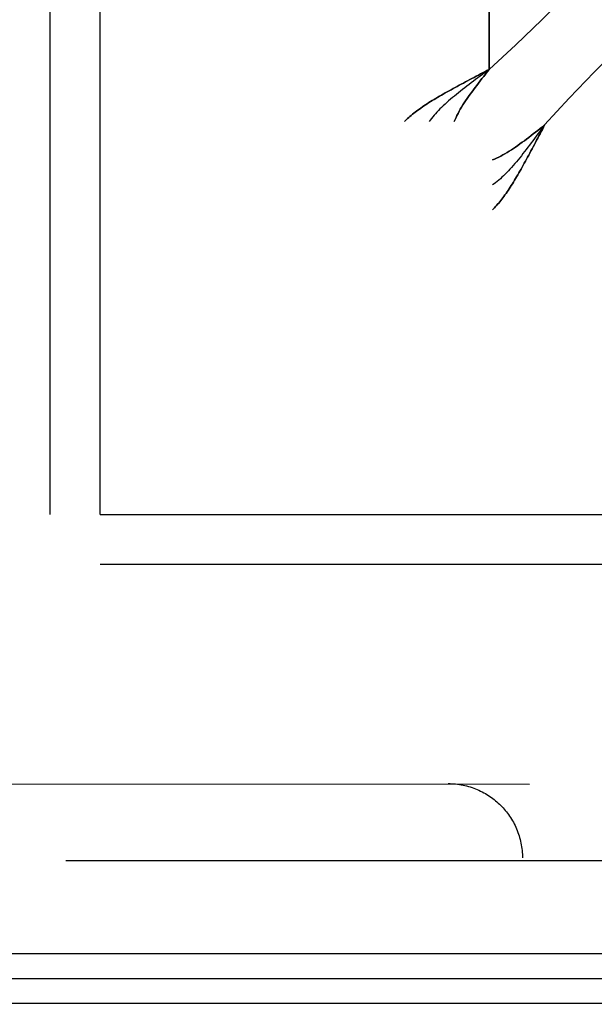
# Model space of a CAD drawing. Header units: millimetres. Extents: x -630 to 192, y -7 to 1615.
# Tile 39 of 249: x -530 to -515, y 82 to 108. Entities that reach past the tile are written whole.
import ezdxf

# ---------------------------------------------------------------- set-up
doc = ezdxf.new("R2010")
doc.units = ezdxf.units.MM
doc.header["$MEASUREMENT"] = 0
doc.layers.add('OVIDIO 160x80x72h', color=7, linetype='Continuous')

msp = doc.modelspace()

# ---------------------------------------------------------------- linework, layer by layer
at = {"layer": 'OVIDIO 160x80x72h'}
for points in [[(-529.352, 94.872), (-529.352, 803.771)], [(-528.01, 94.872), (-528.01, 803.771)], [(-517.535, 803.771), (-517.535, 106.843)], [(-517.535, 106.843), (-517.535, 803.771)], [(-517.535, 803.771), (-517.535, 106.843)], [(-517.535, 106.843), (-517.535, 803.771)], [(-516.117, 108.18), (-502.17, 122.127)], [(-502.17, 122.127), (-516.117, 108.18)], [(-502.17, 122.127), (-516.117, 108.18)], [(-516.117, 108.18), (-502.17, 122.127)], [(-514.703, 106.766), (-500.756, 120.713)], [(-500.756, 120.713), (-514.703, 106.766)], [(-500.756, 120.713), (-514.703, 106.766)], [(-514.703, 106.766), (-500.756, 120.713)], [(-517.535, 106.843), (-516.816, 107.501), (-516.117, 108.18)], [(-516.117, 108.18), (-516.816, 107.501), (-517.535, 106.843)], [(-516.117, 108.18), (-516.816, 107.501), (-517.535, 106.843)], [(-517.535, 106.843), (-516.816, 107.501), (-516.117, 108.18)], [(-516.117, 108.18), (-516.816, 107.501), (-517.535, 106.843)], [(-516.04, 105.347), (-515.382, 106.066), (-514.703, 106.766)], [(-514.703, 106.766), (-515.382, 106.066), (-516.04, 105.347)], [(-516.04, 105.347), (-515.382, 106.066), (-514.703, 106.766)], [(-514.703, 106.766), (-515.382, 106.066), (-516.04, 105.347)], [(-514.703, 106.766), (-515.382, 106.066), (-516.04, 105.347)], [(-528.01, 94.872), (-219.111, 94.872)], [(-528.01, 93.531), (-219.111, 93.531)], [(-528.938, 85.56), (-465.689, 85.56)], [(-535.675, 83.056), (-514.438, 83.056)], [(-535.675, 82.385), (-514.438, 82.385)], [(-514.438, 81.714), (-535.675, 81.714)]]:
    msp.add_lwpolyline(points, dxfattribs=at)
at = {"layer": 'OVIDIO 160x80x72h', "extrusion": (1, 0, 0)}
for points in [[(803.771, 718.457), (105.438, 718.457)], [(105.438, 718.457), (803.771, 718.457)], [(105.438, 717.786), (803.771, 717.786)], [(803.771, 717.786), (105.438, 717.786)], [(108.18, 718.366), (108.18, 719.866)], [(108.18, 719.866), (108.18, 718.366)], [(107.476, 719.697), (107.476, 718.197)], [(106.843, 718.366), (106.843, 719.866)], [(106.843, 719.866), (106.843, 718.366)], [(106.766, 719.866), (106.766, 718.366)], [(106.766, 718.366), (106.766, 719.866)], [(106.041, 718.197), (106.041, 719.697)], [(105.347, 719.866), (105.347, 718.366)], [(105.347, 718.366), (105.347, 719.866)], [(103.067, 718.457), (104.408, 717.786)], [(104.408, 717.786), (103.067, 718.457)], [(102.199, 709.651), (100.867, 710.317)], [(94.041, 700.406), (95.383, 699.735)], [(86.231, 681.431), (84.889, 682.102)], [(84.889, 682.102), (86.231, 681.431)], [(83.056, 683.578), (81.714, 680.895)]]:
    msp.add_lwpolyline(points, dxfattribs=at)
at = {"layer": 'OVIDIO 160x80x72h', "extrusion": (0, 1, 0)}
for points in [[(517.535, 719.866), (517.535, 718.366)], [(519.816, 718.457), (518.474, 717.786)], [(518.474, 717.786), (519.816, 718.457)], [(516.04, 718.366), (219.111, 718.366)], [(219.111, 718.366), (516.04, 718.366)], [(516.04, 719.866), (219.111, 719.866)], [(219.111, 719.866), (516.04, 719.866)], [(219.111, 717.786), (517.444, 717.786)], [(517.444, 717.786), (219.111, 717.786)], [(219.111, 718.457), (517.444, 718.457)], [(517.444, 718.457), (219.111, 718.457)], [(517.466, 710.317), (516.134, 709.651)], [(528.841, 700.406), (527.5, 699.735)], [(465.689, 681.431), (528.938, 681.431)], [(528.938, 681.431), (465.689, 681.431)], [(528.938, 682.102), (465.689, 682.102)], [(465.689, 682.102), (528.938, 682.102)], [(528.598, 669.455), (529.912, 666.826)]]:
    msp.add_lwpolyline(points, dxfattribs=at)
at = {"layer": 'OVIDIO 160x80x72h', "extrusion": (0.894427, 0, -0.447214)}
for points in [[(101.385, 403.379), (101.801, 404.273), (102.244, 405.156), (102.714, 406.025), (103.21, 406.88), (103.731, 407.72), (104.276, 408.544), (104.846, 409.35), (105.438, 410.138)], [(105.438, 410.138), (104.846, 409.35), (104.276, 408.544), (103.731, 407.72), (103.21, 406.88), (102.714, 406.025), (102.244, 405.156), (101.801, 404.273), (101.385, 403.379)], [(105.438, 410.138), (104.846, 409.35), (104.276, 408.544), (103.731, 407.72), (103.21, 406.88), (102.714, 406.025), (102.244, 405.156), (101.801, 404.273), (101.385, 403.379)], [(105.438, 410.138), (104.846, 409.35), (104.276, 408.544), (103.731, 407.72), (103.21, 406.88), (102.714, 406.025), (102.244, 405.156), (101.801, 404.273), (101.385, 403.379)], [(101.385, 403.379), (101.801, 404.273), (102.244, 405.156), (102.714, 406.025), (103.21, 406.88), (103.731, 407.72), (104.276, 408.544), (104.846, 409.35), (105.438, 410.138)]]:
    msp.add_lwpolyline(points, dxfattribs=at)
at = {"layer": 'OVIDIO 160x80x72h', "extrusion": (0, 0.894427, -0.447214)}
for points in [[(517.444, 688.7), (518.037, 687.912), (518.606, 687.106), (519.152, 686.282), (519.673, 685.442), (520.168, 684.586), (520.638, 683.717), (521.081, 682.835), (521.497, 681.941)], [(521.497, 681.941), (521.081, 682.835), (520.638, 683.717), (520.168, 684.586), (519.673, 685.442), (519.152, 686.282), (518.606, 687.106), (518.037, 687.912), (517.444, 688.7)], [(517.444, 688.7), (518.037, 687.912), (518.606, 687.106), (519.152, 686.282), (519.673, 685.442), (520.168, 684.586), (520.638, 683.717), (521.081, 682.835), (521.497, 681.941)], [(521.497, 681.941), (521.081, 682.835), (520.638, 683.717), (520.168, 684.586), (519.673, 685.442), (519.152, 686.282), (518.606, 687.106), (518.037, 687.912), (517.444, 688.7)], [(517.444, 688.7), (518.037, 687.912), (518.606, 687.106), (519.152, 686.282), (519.673, 685.442), (520.168, 684.586), (520.638, 683.717), (521.081, 682.835), (521.497, 681.941)], [(528.938, 648.054), (529.088, 648.057), (529.239, 648.063), (529.39, 648.075), (529.542, 648.091), (529.694, 648.112), (529.847, 648.138), (529.999, 648.168), (530.151, 648.204), (530.302, 648.244), (530.453, 648.289), (530.602, 648.34), (530.75, 648.394), (530.897, 648.454), (531.042, 648.519), (531.185, 648.588), (531.326, 648.661), (531.464, 648.739), (531.6, 648.822), (531.733, 648.908), (531.863, 648.999), (531.989, 649.093), (532.113, 649.192), (532.233, 649.293), (532.349, 649.398), (532.461, 649.506), (532.57, 649.618), (532.674, 649.731), (532.775, 649.848), (532.871, 649.967), (532.963, 650.088), (533.05, 650.21), (533.134, 650.335), (533.213, 650.462), (533.29, 650.592), (533.362, 650.725), (533.432, 650.861), (533.497, 651.001), (533.558, 651.142), (533.615, 651.287), (533.668, 651.434), (533.717, 651.583), (533.76, 651.733), (533.8, 651.886), (533.834, 652.04), (533.864, 652.196), (533.889, 652.353), (533.908, 652.51), (533.923, 652.668), (533.933, 652.827), (533.938, 652.986), (533.937, 653.144), (533.932, 653.302), (533.922, 653.46), (533.906, 653.617), (533.886, 653.773), (533.861, 653.928), (533.832, 654.081), (533.797, 654.232), (533.759, 654.382), (533.716, 654.529), (533.668, 654.675), (533.617, 654.818), (533.562, 654.958), (533.502, 655.096)], [(533.502, 655.096), (533.562, 654.958), (533.617, 654.818), (533.668, 654.675), (533.716, 654.529), (533.759, 654.382), (533.797, 654.232), (533.832, 654.081), (533.861, 653.928), (533.886, 653.773), (533.906, 653.617), (533.922, 653.46), (533.932, 653.302), (533.937, 653.144), (533.938, 652.986), (533.933, 652.827), (533.923, 652.668), (533.908, 652.51), (533.889, 652.353), (533.864, 652.196), (533.834, 652.04), (533.8, 651.886), (533.76, 651.733), (533.717, 651.583), (533.668, 651.434), (533.615, 651.287), (533.558, 651.142), (533.497, 651.001), (533.432, 650.861), (533.362, 650.725), (533.29, 650.592), (533.213, 650.462), (533.134, 650.335), (533.05, 650.21), (532.963, 650.088), (532.871, 649.967), (532.775, 649.848), (532.674, 649.731), (532.57, 649.618), (532.461, 649.506), (532.349, 649.398), (532.233, 649.293), (532.113, 649.192), (531.989, 649.093), (531.863, 648.999), (531.733, 648.908), (531.6, 648.822), (531.464, 648.739), (531.326, 648.661), (531.185, 648.588), (531.042, 648.519), (530.897, 648.454), (530.75, 648.394), (530.602, 648.34), (530.453, 648.289), (530.302, 648.244), (530.151, 648.204), (529.999, 648.168), (529.847, 648.138), (529.694, 648.112), (529.542, 648.091), (529.39, 648.075), (529.239, 648.063), (529.088, 648.057), (528.938, 648.054)], [(528.938, 648.054), (529.094, 648.057), (529.251, 648.064), (529.408, 648.077), (529.565, 648.094), (529.723, 648.116), (529.879, 648.144), (530.035, 648.176), (530.191, 648.214), (530.345, 648.256), (530.498, 648.304), (530.649, 648.356), (530.799, 648.413), (530.946, 648.475), (531.091, 648.542), (531.234, 648.613), (531.374, 648.688), (531.511, 648.767), (531.645, 648.851), (531.776, 648.938), (531.904, 649.029), (532.028, 649.123), (532.149, 649.221), (532.265, 649.322), (532.378, 649.426), (532.487, 649.532), (532.592, 649.641), (532.693, 649.752), (532.789, 649.865), (532.882, 649.981), (532.97, 650.097), (533.054, 650.215), (533.134, 650.335), (533.21, 650.456), (533.284, 650.581), (533.354, 650.709), (533.421, 650.841), (533.485, 650.975), (533.546, 651.113), (533.602, 651.253), (533.655, 651.396), (533.704, 651.541), (533.748, 651.689), (533.788, 651.839), (533.824, 651.99), (533.855, 652.144), (533.881, 652.299), (533.902, 652.456), (533.919, 652.613), (533.93, 652.772), (533.937, 652.931), (533.938, 653.091), (533.934, 653.251), (533.925, 653.411), (533.911, 653.57), (533.892, 653.729), (533.868, 653.887), (533.839, 654.044), (533.805, 654.2), (533.766, 654.354), (533.723, 654.507), (533.674, 654.658), (533.621, 654.806), (533.564, 654.952), (533.502, 655.096)], [(533.502, 655.096), (533.562, 654.958), (533.617, 654.818), (533.668, 654.675), (533.716, 654.529), (533.759, 654.382), (533.797, 654.232), (533.832, 654.081), (533.861, 653.928), (533.886, 653.773), (533.906, 653.617), (533.922, 653.46), (533.932, 653.302), (533.937, 653.144), (533.938, 652.986), (533.933, 652.827), (533.923, 652.668), (533.908, 652.51), (533.889, 652.353), (533.864, 652.196), (533.834, 652.04), (533.8, 651.886), (533.76, 651.733), (533.717, 651.583), (533.668, 651.434), (533.615, 651.287), (533.558, 651.142), (533.497, 651.001), (533.432, 650.861), (533.362, 650.725), (533.29, 650.592), (533.213, 650.462), (533.134, 650.335), (533.05, 650.21), (532.963, 650.088), (532.871, 649.967), (532.775, 649.848), (532.674, 649.731), (532.57, 649.618), (532.461, 649.506), (532.349, 649.398), (532.233, 649.293), (532.113, 649.192), (531.989, 649.093), (531.863, 648.999), (531.733, 648.908), (531.6, 648.822), (531.464, 648.739), (531.326, 648.661), (531.185, 648.588), (531.042, 648.519), (530.897, 648.454), (530.75, 648.394), (530.602, 648.34), (530.453, 648.289), (530.302, 648.244), (530.151, 648.204), (529.999, 648.168), (529.847, 648.138), (529.694, 648.112), (529.542, 648.091), (529.39, 648.075), (529.239, 648.063), (529.088, 648.057), (528.938, 648.054)], [(528.938, 648.054), (529.088, 648.057), (529.239, 648.063), (529.39, 648.075), (529.542, 648.091), (529.694, 648.112), (529.847, 648.138), (529.999, 648.168), (530.151, 648.204), (530.302, 648.244), (530.453, 648.289), (530.602, 648.34), (530.75, 648.394), (530.897, 648.454), (531.042, 648.519), (531.185, 648.588), (531.326, 648.661), (531.464, 648.739), (531.6, 648.822), (531.733, 648.908), (531.863, 648.999), (531.989, 649.093), (532.113, 649.192), (532.233, 649.293), (532.349, 649.398), (532.461, 649.506), (532.57, 649.618), (532.674, 649.731), (532.775, 649.848), (532.871, 649.967), (532.963, 650.088), (533.05, 650.21), (533.134, 650.335), (533.213, 650.462), (533.29, 650.592), (533.362, 650.725), (533.432, 650.861), (533.497, 651.001), (533.558, 651.142), (533.615, 651.287), (533.668, 651.434), (533.717, 651.583), (533.76, 651.733), (533.8, 651.886), (533.834, 652.04), (533.864, 652.196), (533.889, 652.353), (533.908, 652.51), (533.923, 652.668), (533.933, 652.827), (533.938, 652.986), (533.937, 653.144), (533.932, 653.302), (533.922, 653.46), (533.906, 653.617), (533.886, 653.773), (533.861, 653.928), (533.832, 654.081), (533.797, 654.232), (533.759, 654.382), (533.716, 654.529), (533.668, 654.675), (533.617, 654.818), (533.562, 654.958), (533.502, 655.096)]]:
    msp.add_lwpolyline(points, dxfattribs=at)
at = {"layer": 'OVIDIO 160x80x72h', "extrusion": (0.912871, -0.182574, -0.365148)}
for points in [[(-17.247, 442.96), (-3.12, 468.752)], [(-3.12, 468.752), (-17.247, 442.96)], [(-2.857, 468.608), (-16.984, 442.816)], [(-2.857, 468.608), (-16.984, 442.816)], [(-16.984, 442.816), (-2.857, 468.608)], [(-16.984, 442.816), (-2.857, 468.608)], [(-17.642, 443.176), (-3.515, 468.968)]]:
    msp.add_lwpolyline(points, dxfattribs=at)
at = {"layer": 'OVIDIO 160x80x72h', "extrusion": (-0.182574, 0.912871, -0.365148)}
for points in [[(506.271, 710.809), (492.144, 736.602)], [(505.877, 710.593), (491.75, 736.385)], [(491.75, 736.385), (505.877, 710.593)]]:
    msp.add_lwpolyline(points, dxfattribs=at)
at = {"layer": 'OVIDIO 160x80x72h', "extrusion": (3.84676e-08, 1, -1.92338e-08)}
for points in [[(521.497, 711.74), (522.839, 712.411)], [(522.839, 712.411), (521.497, 711.74)]]:
    msp.add_lwpolyline(points, dxfattribs=at)
at = {"layer": 'OVIDIO 160x80x72h', "extrusion": (1, 3.83166e-08, -1.91583e-08)}
for points in [[(101.386, 711.74), (100.044, 712.411)], [(100.044, 712.411), (101.386, 711.74)]]:
    msp.add_lwpolyline(points, dxfattribs=at)
at = {"layer": 'OVIDIO 160x80x72h', "extrusion": (2.56846e-05, 1, -8.30777e-08)}
for points in [[(516.443, 680.931), (534.434, 680.99)], [(534.434, 682.576), (516.438, 682.518)], [(516.438, 682.518), (534.434, 682.576)], [(534.434, 680.99), (516.443, 680.931)]]:
    msp.add_lwpolyline(points, dxfattribs=at)
at = {"layer": 'OVIDIO 160x80x72h', "extrusion": (1.53093e-05, 0, 1)}
msp.add_lwpolyline([(-534.442, 87.62), (-516.449, 87.619)], dxfattribs=at)
at = {"layer": 'OVIDIO 160x80x72h', "extrusion": (0.12261, -0.276089, 0.953279)}
for points in [[(-445.362, 458.58), (-445.362, 486.126)], [(-445.267, 458.58), (-445.267, 485.607)]]:
    msp.add_lwpolyline(points, dxfattribs=at)
at = {"layer": 'OVIDIO 160x80x72h', "extrusion": (1, 0, -1.53089e-05)}
msp.add_lwpolyline([(87.62, 682.539), (87.62, 680.952)], dxfattribs=at)
at = {"layer": 'OVIDIO 160x80x72h', "extrusion": (0.003049, -0.326394, 0.945229)}
for points in [[(-513.621, 307.503), (-513.621, 307.55), (-513.622, 307.597), (-513.624, 307.645), (-513.627, 307.693), (-513.631, 307.741), (-513.637, 307.79), (-513.643, 307.839), (-513.651, 307.888), (-513.659, 307.937), (-513.669, 307.987), (-513.68, 308.036), (-513.692, 308.086), (-513.706, 308.135), (-513.721, 308.184), (-513.737, 308.234), (-513.754, 308.283), (-513.772, 308.332), (-513.792, 308.38), (-513.813, 308.429), (-513.835, 308.477), (-513.858, 308.524), (-513.883, 308.571), (-513.909, 308.618), (-513.936, 308.664), (-513.964, 308.709), (-513.993, 308.754), (-514.023, 308.797), (-514.055, 308.841), (-514.088, 308.883), (-514.121, 308.924), (-514.156, 308.965), (-514.192, 309.004), (-514.229, 309.043), (-514.266, 309.081), (-514.305, 309.117), (-514.344, 309.153), (-514.384, 309.187), (-514.425, 309.22), (-514.467, 309.252), (-514.509, 309.282), (-514.552, 309.312), (-514.595, 309.34), (-514.639, 309.367), (-514.684, 309.393), (-514.729, 309.417), (-514.774, 309.44), (-514.819, 309.462), (-514.865, 309.482), (-514.911, 309.501), (-514.958, 309.519), (-515.004, 309.536), (-515.05, 309.551), (-515.097, 309.565), (-515.144, 309.578), (-515.19, 309.589), (-515.236, 309.599), (-515.283, 309.608), (-515.329, 309.616), (-515.375, 309.622), (-515.42, 309.628), (-515.466, 309.632), (-515.511, 309.635), (-515.556, 309.637), (-515.6, 309.638)], [(-515.6, 309.638), (-515.556, 309.637), (-515.511, 309.635), (-515.466, 309.632), (-515.42, 309.628), (-515.375, 309.622), (-515.329, 309.616), (-515.283, 309.608), (-515.236, 309.599), (-515.19, 309.589), (-515.144, 309.578), (-515.097, 309.565), (-515.05, 309.551), (-515.004, 309.536), (-514.958, 309.519), (-514.911, 309.501), (-514.865, 309.482), (-514.819, 309.462), (-514.774, 309.44), (-514.729, 309.417), (-514.684, 309.393), (-514.639, 309.367), (-514.595, 309.34), (-514.552, 309.312), (-514.509, 309.282), (-514.467, 309.252), (-514.425, 309.22), (-514.384, 309.187), (-514.344, 309.153), (-514.305, 309.117), (-514.266, 309.081), (-514.229, 309.043), (-514.192, 309.004), (-514.156, 308.965), (-514.121, 308.924), (-514.088, 308.883), (-514.055, 308.841), (-514.023, 308.797), (-513.993, 308.754), (-513.964, 308.709), (-513.936, 308.664), (-513.909, 308.618), (-513.883, 308.571), (-513.858, 308.524), (-513.835, 308.477), (-513.813, 308.429), (-513.792, 308.38), (-513.772, 308.332), (-513.754, 308.283), (-513.737, 308.234), (-513.721, 308.184), (-513.706, 308.135), (-513.692, 308.086), (-513.68, 308.036), (-513.669, 307.987), (-513.659, 307.937), (-513.651, 307.888), (-513.643, 307.839), (-513.637, 307.79), (-513.631, 307.741), (-513.627, 307.693), (-513.624, 307.645), (-513.622, 307.597), (-513.621, 307.55), (-513.621, 307.503)], [(-515.595, 310.156), (-515.55, 310.155), (-515.506, 310.153), (-515.461, 310.15), (-515.415, 310.146), (-515.37, 310.14), (-515.324, 310.134), (-515.278, 310.126), (-515.231, 310.117), (-515.185, 310.107), (-515.138, 310.096), (-515.092, 310.083), (-515.045, 310.069), (-514.999, 310.054), (-514.952, 310.037), (-514.906, 310.019), (-514.86, 310), (-514.814, 309.98), (-514.769, 309.958), (-514.723, 309.935), (-514.679, 309.911), (-514.634, 309.885), (-514.59, 309.858), (-514.547, 309.83), (-514.504, 309.8), (-514.462, 309.77), (-514.42, 309.738), (-514.379, 309.705), (-514.339, 309.67), (-514.3, 309.635), (-514.261, 309.599), (-514.224, 309.561), (-514.187, 309.522), (-514.151, 309.483), (-514.116, 309.442), (-514.083, 309.401), (-514.05, 309.359), (-514.018, 309.315), (-513.988, 309.271), (-513.959, 309.227), (-513.93, 309.182), (-513.903, 309.136), (-513.878, 309.089), (-513.853, 309.042), (-513.83, 308.994), (-513.808, 308.947), (-513.787, 308.898), (-513.767, 308.85), (-513.749, 308.801), (-513.731, 308.752), (-513.715, 308.702), (-513.701, 308.653), (-513.687, 308.603), (-513.675, 308.554), (-513.664, 308.505), (-513.654, 308.455), (-513.645, 308.406), (-513.638, 308.357), (-513.632, 308.308), (-513.626, 308.259), (-513.622, 308.211), (-513.619, 308.163), (-513.617, 308.115), (-513.616, 308.067), (-513.616, 308.021)], [(-513.616, 308.021), (-513.616, 308.067), (-513.617, 308.115), (-513.619, 308.163), (-513.622, 308.211), (-513.626, 308.259), (-513.632, 308.308), (-513.638, 308.357), (-513.645, 308.406), (-513.654, 308.455), (-513.664, 308.505), (-513.675, 308.554), (-513.687, 308.603), (-513.701, 308.653), (-513.715, 308.702), (-513.731, 308.752), (-513.749, 308.801), (-513.767, 308.85), (-513.787, 308.898), (-513.808, 308.947), (-513.83, 308.994), (-513.853, 309.042), (-513.878, 309.089), (-513.903, 309.136), (-513.93, 309.182), (-513.959, 309.227), (-513.988, 309.271), (-514.018, 309.315), (-514.05, 309.359), (-514.083, 309.401), (-514.116, 309.442), (-514.151, 309.483), (-514.187, 309.522), (-514.224, 309.561), (-514.261, 309.599), (-514.3, 309.635), (-514.339, 309.67), (-514.379, 309.705), (-514.42, 309.738), (-514.462, 309.77), (-514.504, 309.8), (-514.547, 309.83), (-514.59, 309.858), (-514.634, 309.885), (-514.679, 309.911), (-514.723, 309.935), (-514.769, 309.958), (-514.814, 309.98), (-514.86, 310), (-514.906, 310.019), (-514.952, 310.037), (-514.999, 310.054), (-515.045, 310.069), (-515.092, 310.083), (-515.138, 310.096), (-515.185, 310.107), (-515.231, 310.117), (-515.278, 310.126), (-515.324, 310.134), (-515.37, 310.14), (-515.415, 310.146), (-515.461, 310.15), (-515.506, 310.153), (-515.55, 310.155), (-515.595, 310.156)]]:
    msp.add_lwpolyline(points, dxfattribs=at)
at = {"layer": 'OVIDIO 160x80x72h', "extrusion": (5.0362e-08, 1, 1.55701e-05)}
for points in [[(516.441, 680.93), (516.436, 682.517)], [(516.436, 682.517), (516.441, 680.93)]]:
    msp.add_lwpolyline(points, dxfattribs=at)
at = {"layer": 'OVIDIO 160x80x72h', "extrusion": (0.003235, -1.55701e-05, 0.999995)}
msp.add_lwpolyline([(-518.641, 87.63), (-518.591, 87.629), (-518.54, 87.627), (-518.49, 87.624), (-518.44, 87.62), (-518.39, 87.614), (-518.34, 87.607), (-518.29, 87.599), (-518.241, 87.59), (-518.192, 87.579), (-518.143, 87.567), (-518.094, 87.554), (-518.046, 87.54), (-517.998, 87.524), (-517.951, 87.507), (-517.905, 87.49), (-517.859, 87.471), (-517.813, 87.451), (-517.768, 87.43), (-517.724, 87.408), (-517.681, 87.385), (-517.638, 87.361), (-517.597, 87.336), (-517.556, 87.31), (-517.515, 87.283), (-517.476, 87.256), (-517.438, 87.228), (-517.4, 87.199), (-517.364, 87.169), (-517.328, 87.139), (-517.293, 87.108), (-517.259, 87.076), (-517.227, 87.044), (-517.194, 87.011), (-517.163, 86.978), (-517.132, 86.943), (-517.102, 86.907), (-517.072, 86.871), (-517.043, 86.833), (-517.015, 86.795), (-516.987, 86.755), (-516.961, 86.715), (-516.935, 86.674), (-516.91, 86.632), (-516.886, 86.59), (-516.863, 86.546), (-516.841, 86.502), (-516.82, 86.457), (-516.8, 86.412), (-516.781, 86.366), (-516.763, 86.319), (-516.747, 86.272), (-516.731, 86.225), (-516.717, 86.176), (-516.704, 86.128), (-516.692, 86.079), (-516.681, 86.03), (-516.672, 85.98), (-516.663, 85.931), (-516.657, 85.881), (-516.651, 85.831), (-516.646, 85.78), (-516.643, 85.73), (-516.641, 85.68), (-516.641, 85.63)], dxfattribs=at)
at = {"layer": 'OVIDIO 160x80x72h', "extrusion": (5.03618e-08, 1, 1.557e-05)}
msp.add_lwpolyline([(515.022, 682.31), (515.027, 680.723)], dxfattribs=at)
at = {"layer": 'OVIDIO 160x80x72h', "extrusion": (-0.114881, -0.045678, 0.992329)}
for points in [[(-250.06, -422.78), (-250.06, -315.924)], [(-250.06, -315.924), (-250.06, -422.78)], [(-249.604, -315.924), (-249.604, -422.78)], [(-249.604, -422.78), (-249.604, -315.924)], [(-264.542, -409.033), (-264.542, -353.842)], [(-264.314, -408.816), (-264.314, -354.411)]]:
    msp.add_lwpolyline(points, dxfattribs=at)
at = {"layer": 'OVIDIO 160x80x72h'}
for points in [[(-519.816, 105.438, 718.457), (-519.789, 105.466, 718.509), (-519.76, 105.494, 718.562), (-519.731, 105.522, 718.613), (-519.7, 105.55, 718.664), (-519.668, 105.578, 718.714), (-519.635, 105.606, 718.763), (-519.601, 105.634, 718.811), (-519.566, 105.662, 718.859), (-519.529, 105.69, 718.905), (-519.492, 105.719, 718.951), (-519.453, 105.747, 718.996), (-519.414, 105.776, 719.04), (-519.374, 105.804, 719.083), (-519.332, 105.833, 719.125), (-519.29, 105.861, 719.166), (-519.247, 105.89, 719.206), (-519.203, 105.919, 719.245), (-519.158, 105.948, 719.283), (-519.112, 105.976, 719.32), (-519.065, 106.005, 719.356), (-519.017, 106.034, 719.391), (-518.969, 106.063, 719.425), (-518.92, 106.092, 719.457), (-518.87, 106.121, 719.488), (-518.82, 106.15, 719.519), (-518.769, 106.18, 719.548), (-518.717, 106.209, 719.576), (-518.665, 106.238, 719.602), (-518.612, 106.268, 719.628), (-518.559, 106.297, 719.652), (-518.505, 106.327, 719.675), (-518.45, 106.357, 719.696), (-518.395, 106.386, 719.717), (-518.34, 106.416, 719.736), (-518.284, 106.446, 719.754), (-518.228, 106.476, 719.77), (-518.171, 106.506, 719.785), (-518.114, 106.536, 719.799), (-518.057, 106.567, 719.812), (-518, 106.597, 719.823), (-517.942, 106.628, 719.833), (-517.884, 106.658, 719.842), (-517.826, 106.689, 719.849), (-517.768, 106.719, 719.855), (-517.71, 106.75, 719.86), (-517.652, 106.781, 719.863), (-517.593, 106.812, 719.865), (-517.535, 106.843, 719.866)], [(-517.535, 106.843, 719.866), (-517.593, 106.812, 719.865), (-517.652, 106.781, 719.863), (-517.71, 106.75, 719.86), (-517.768, 106.719, 719.855), (-517.826, 106.689, 719.849), (-517.884, 106.658, 719.842), (-517.942, 106.628, 719.833), (-518, 106.597, 719.823), (-518.057, 106.567, 719.812), (-518.114, 106.536, 719.799), (-518.171, 106.506, 719.785), (-518.228, 106.476, 719.77), (-518.284, 106.446, 719.754), (-518.34, 106.416, 719.736), (-518.395, 106.386, 719.717), (-518.45, 106.357, 719.696), (-518.505, 106.327, 719.675), (-518.559, 106.297, 719.652), (-518.612, 106.268, 719.628), (-518.665, 106.238, 719.602), (-518.717, 106.209, 719.576), (-518.769, 106.18, 719.548), (-518.82, 106.15, 719.519), (-518.87, 106.121, 719.488), (-518.92, 106.092, 719.457), (-518.969, 106.063, 719.425), (-519.017, 106.034, 719.391), (-519.065, 106.005, 719.356), (-519.112, 105.976, 719.32), (-519.158, 105.948, 719.283), (-519.203, 105.919, 719.245), (-519.247, 105.89, 719.206), (-519.29, 105.861, 719.166), (-519.332, 105.833, 719.125), (-519.374, 105.804, 719.083), (-519.414, 105.776, 719.04), (-519.453, 105.747, 718.996), (-519.492, 105.719, 718.951), (-519.529, 105.69, 718.905), (-519.566, 105.662, 718.859), (-519.601, 105.634, 718.811), (-519.635, 105.606, 718.763), (-519.668, 105.578, 718.714), (-519.7, 105.55, 718.664), (-519.731, 105.522, 718.613), (-519.76, 105.494, 718.562), (-519.789, 105.466, 718.509), (-519.816, 105.438, 718.457)], [(-517.535, 106.843, 719.121), (-517.596, 106.797, 719.119), (-517.657, 106.752, 719.116), (-517.717, 106.706, 719.111), (-517.778, 106.661, 719.103), (-517.838, 106.616, 719.093), (-517.898, 106.571, 719.081), (-517.958, 106.526, 719.067), (-518.017, 106.481, 719.051), (-518.076, 106.437, 719.033), (-518.135, 106.392, 719.012), (-518.192, 106.347, 718.99), (-518.25, 106.303, 718.966), (-518.306, 106.259, 718.94), (-518.362, 106.215, 718.913), (-518.416, 106.17, 718.883), (-518.47, 106.127, 718.851), (-518.523, 106.083, 718.818), (-518.575, 106.039, 718.783), (-518.625, 105.995, 718.746), (-518.675, 105.952, 718.708), (-518.723, 105.908, 718.667), (-518.77, 105.865, 718.626), (-518.815, 105.822, 718.582), (-518.859, 105.779, 718.537), (-518.901, 105.736, 718.491), (-518.942, 105.693, 718.442), (-518.981, 105.65, 718.393), (-519.018, 105.608, 718.342), (-519.054, 105.565, 718.289), (-519.088, 105.523, 718.235), (-519.119, 105.481, 718.18), (-519.149, 105.438, 718.123)], [(-517.535, 106.843, 718.366), (-517.584, 106.78, 718.365), (-517.632, 106.718, 718.362), (-517.68, 106.656, 718.356), (-517.728, 106.595, 718.348), (-517.776, 106.534, 718.338), (-517.823, 106.473, 718.326), (-517.869, 106.413, 718.312), (-517.915, 106.353, 718.295), (-517.96, 106.293, 718.276), (-518.004, 106.234, 718.256), (-518.047, 106.175, 718.233), (-518.088, 106.116, 718.208), (-518.129, 106.058, 718.182), (-518.168, 106, 718.154), (-518.206, 105.943, 718.124), (-518.243, 105.885, 718.092), (-518.278, 105.828, 718.058), (-518.311, 105.772, 718.024), (-518.343, 105.715, 717.987), (-518.373, 105.659, 717.949), (-518.401, 105.603, 717.91), (-518.427, 105.548, 717.87), (-518.452, 105.493, 717.828), (-518.474, 105.438, 717.786)], [(-518.474, 105.438, 717.786), (-518.452, 105.493, 717.828), (-518.427, 105.548, 717.87), (-518.401, 105.603, 717.91), (-518.373, 105.659, 717.949), (-518.343, 105.715, 717.987), (-518.311, 105.772, 718.024), (-518.278, 105.828, 718.058), (-518.243, 105.885, 718.092), (-518.206, 105.943, 718.124), (-518.168, 106, 718.154), (-518.129, 106.058, 718.182), (-518.088, 106.116, 718.208), (-518.047, 106.175, 718.233), (-518.004, 106.234, 718.256), (-517.96, 106.293, 718.276), (-517.915, 106.353, 718.295), (-517.869, 106.413, 718.312), (-517.823, 106.473, 718.326), (-517.776, 106.534, 718.338), (-517.728, 106.595, 718.348), (-517.68, 106.656, 718.356), (-517.632, 106.718, 718.362), (-517.584, 106.78, 718.365), (-517.535, 106.843, 718.366)], [(-517.444, 103.067, 718.457), (-517.417, 103.093, 718.509), (-517.389, 103.122, 718.56), (-517.362, 103.151, 718.611), (-517.334, 103.181, 718.662), (-517.306, 103.213, 718.711), (-517.278, 103.246, 718.76), (-517.25, 103.279, 718.808), (-517.222, 103.314, 718.855), (-517.194, 103.35, 718.902), (-517.166, 103.387, 718.947), (-517.138, 103.426, 718.992), (-517.11, 103.465, 719.036), (-517.081, 103.505, 719.079), (-517.053, 103.546, 719.121), (-517.024, 103.588, 719.162), (-516.996, 103.631, 719.202), (-516.967, 103.675, 719.241), (-516.938, 103.72, 719.279), (-516.91, 103.765, 719.316), (-516.881, 103.812, 719.352), (-516.852, 103.859, 719.387), (-516.823, 103.907, 719.42), (-516.794, 103.956, 719.453), (-516.765, 104.006, 719.485), (-516.736, 104.056, 719.515), (-516.706, 104.107, 719.544), (-516.677, 104.159, 719.572), (-516.648, 104.211, 719.599), (-516.618, 104.264, 719.625), (-516.589, 104.318, 719.649), (-516.559, 104.372, 719.672), (-516.529, 104.426, 719.694), (-516.499, 104.481, 719.715), (-516.469, 104.537, 719.734), (-516.439, 104.593, 719.752), (-516.409, 104.649, 719.769), (-516.379, 104.706, 719.784), (-516.348, 104.763, 719.798), (-516.318, 104.821, 719.811), (-516.287, 104.879, 719.823), (-516.257, 104.937, 719.833), (-516.226, 104.995, 719.842), (-516.195, 105.053, 719.849), (-516.164, 105.112, 719.855), (-516.133, 105.171, 719.86), (-516.102, 105.229, 719.863), (-516.071, 105.288, 719.865), (-516.04, 105.347, 719.866)], [(-516.04, 105.347, 718.366), (-516.102, 105.299, 718.365), (-516.163, 105.251, 718.362), (-516.225, 105.203, 718.356), (-516.286, 105.155, 718.348), (-516.347, 105.108, 718.339), (-516.407, 105.061, 718.326), (-516.467, 105.015, 718.312), (-516.527, 104.969, 718.296), (-516.587, 104.925, 718.277), (-516.646, 104.881, 718.257), (-516.705, 104.838, 718.234), (-516.763, 104.796, 718.21), (-516.821, 104.755, 718.183), (-516.879, 104.716, 718.155), (-516.937, 104.678, 718.125), (-516.994, 104.641, 718.093), (-517.052, 104.606, 718.06), (-517.109, 104.573, 718.025), (-517.165, 104.541, 717.988), (-517.222, 104.511, 717.951), (-517.278, 104.482, 717.911), (-517.333, 104.456, 717.871), (-517.389, 104.431, 717.829), (-517.444, 104.408, 717.786)], [(-516.04, 105.347, 719.121), (-516.085, 105.287, 719.12), (-516.131, 105.226, 719.116), (-516.176, 105.165, 719.111), (-516.221, 105.105, 719.103), (-516.266, 105.044, 719.093), (-516.311, 104.984, 719.081), (-516.356, 104.924, 719.067), (-516.401, 104.865, 719.051), (-516.446, 104.806, 719.033), (-516.491, 104.748, 719.013), (-516.535, 104.69, 718.99), (-516.579, 104.633, 718.966), (-516.624, 104.576, 718.94), (-516.668, 104.521, 718.913), (-516.712, 104.466, 718.883), (-516.756, 104.412, 718.851), (-516.8, 104.36, 718.818), (-516.843, 104.308, 718.783), (-516.887, 104.257, 718.746), (-516.931, 104.208, 718.708), (-516.974, 104.16, 718.667), (-517.017, 104.113, 718.626), (-517.06, 104.067, 718.582), (-517.104, 104.024, 718.537), (-517.146, 103.981, 718.491), (-517.189, 103.94, 718.442), (-517.232, 103.901, 718.393), (-517.275, 103.864, 718.342), (-517.317, 103.828, 718.289), (-517.36, 103.795, 718.235), (-517.402, 103.763, 718.18), (-517.444, 103.733, 718.123)], [(-517.444, 104.408, 717.786), (-517.389, 104.431, 717.829), (-517.333, 104.456, 717.871), (-517.278, 104.482, 717.911), (-517.222, 104.511, 717.951), (-517.165, 104.541, 717.988), (-517.109, 104.573, 718.025), (-517.052, 104.606, 718.06), (-516.994, 104.641, 718.093), (-516.937, 104.678, 718.125), (-516.879, 104.716, 718.155), (-516.821, 104.755, 718.183), (-516.763, 104.796, 718.21), (-516.705, 104.838, 718.234), (-516.646, 104.881, 718.257), (-516.587, 104.925, 718.277), (-516.527, 104.969, 718.296), (-516.467, 105.015, 718.312), (-516.407, 105.061, 718.326), (-516.347, 105.108, 718.339), (-516.286, 105.155, 718.348), (-516.225, 105.203, 718.356), (-516.163, 105.251, 718.362), (-516.102, 105.299, 718.365), (-516.04, 105.347, 718.366)], [(-516.04, 105.347, 719.866), (-516.071, 105.288, 719.865), (-516.102, 105.229, 719.863), (-516.133, 105.171, 719.86), (-516.164, 105.112, 719.855), (-516.195, 105.053, 719.849), (-516.226, 104.995, 719.842), (-516.257, 104.937, 719.833), (-516.287, 104.879, 719.823), (-516.318, 104.821, 719.811), (-516.348, 104.763, 719.798), (-516.379, 104.706, 719.784), (-516.409, 104.649, 719.769), (-516.439, 104.593, 719.752), (-516.469, 104.537, 719.734), (-516.499, 104.481, 719.715), (-516.529, 104.426, 719.694), (-516.559, 104.372, 719.672), (-516.589, 104.318, 719.649), (-516.618, 104.264, 719.625), (-516.648, 104.211, 719.599), (-516.677, 104.159, 719.572), (-516.706, 104.107, 719.544), (-516.736, 104.056, 719.515), (-516.765, 104.006, 719.485), (-516.794, 103.956, 719.453), (-516.823, 103.907, 719.42), (-516.852, 103.859, 719.387), (-516.881, 103.812, 719.352), (-516.91, 103.765, 719.316), (-516.938, 103.72, 719.279), (-516.967, 103.675, 719.241), (-516.996, 103.631, 719.202), (-517.024, 103.588, 719.162), (-517.053, 103.546, 719.121), (-517.081, 103.505, 719.079), (-517.11, 103.465, 719.036), (-517.138, 103.426, 718.992), (-517.166, 103.387, 718.947), (-517.194, 103.35, 718.902), (-517.222, 103.314, 718.855), (-517.25, 103.279, 718.808), (-517.278, 103.246, 718.76), (-517.306, 103.213, 718.711), (-517.334, 103.181, 718.662), (-517.362, 103.151, 718.611), (-517.389, 103.122, 718.56), (-517.417, 103.093, 718.509), (-517.444, 103.067, 718.457)]]:
    msp.add_polyline3d(points, dxfattribs=at)

doc.saveas('drawing.dxf')
